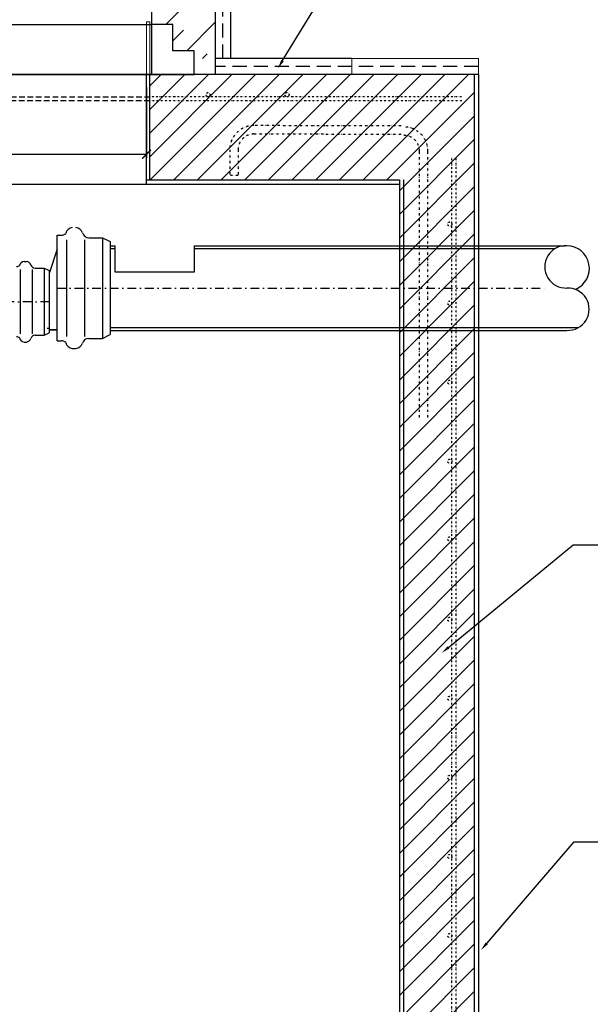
# Model space of a CAD drawing. Header units: millimetres. Extents: x 28262 to 240133, y -152087 to 56534.
# Tile 8 of 107: x 98536 to 101787, y -115355 to -109750. Entities that reach past the tile are written whole.
import ezdxf

# ---------------------------------------------------------------- set-up
doc = ezdxf.new("R2010")
doc.units = ezdxf.units.MM
doc.header["$MEASUREMENT"] = 0
for name, pattern in [('DASHDOT', [1, 0.5, -0.25, 0, -0.25]), ('Dashed', [1905, 1270, -635]), ('DĚLICÍ', [31.75, 12.7, -6.35, 0, -6.35, 0, -6.35]), ('HIDDEN2', [4.7625, 3.175, -1.5875]), ('ČÁRKOVANÁX2', [1.5, 1, -0.5])]:
    doc.linetypes.add(name, pattern=pattern)
doc.layers.get('0').update_dxf_attribs({"lineweight": 9})
for name, color, linetype in [('armování', 1, 'DĚLICÍ'), ('AS-Koty', 7, 'Continuous'), ('AS-Nevid', 241, 'Dashed'), ('AS-Obrys', 7, 'Continuous'), ('AS-Osy', 4, 'DASHDOT'), ('AS-Srafy', 9, 'Continuous'), ('AS_NEVID', 241, 'HIDDEN2')]:
    doc.layers.add(name, color=color, linetype=linetype)
doc.layers.add('SRAFY', color=9, linetype='Continuous', lineweight=0)

# ---------------------------------------------------------------- blocks, each defined once
blk = doc.blocks.new('_ArchTick')
at = {"color": 0, "linetype": 'ByBlock', "const_width": 0.15}
blk.add_lwpolyline([(-0.5, -0.5), (0.5, 0.5)], dxfattribs=at)
blk = doc.blocks.new('3130064')
at = {"layer": 'AS-Obrys'}
for p, q in [((-170, -50), (-170, 0)), ((-20, 0), (-20, -50)), ((-20, -50), (-170, -50))]:
    blk.add_line(p, q, dxfattribs=at)

msp = doc.modelspace()

# ---------------------------------------------------------------- linework, layer by layer
at = {"color": 18, "true_color": 0x000000}
for p, q in [((99258.9, -110061.5), (99258.9, -109761.5)), ((99276.9, -109761.5), (99258.9, -109761.5)), ((99276.9, -110061.5), (99276.9, -109761.5))]:
    msp.add_line(p, q, dxfattribs=at)
at = {"layer": 'armování', "color": 18, "ltscale": 0.75, "true_color": 0x000000}
for p, q in [((101052.4, -110188.3), (99276.9, -110188.3)), ((101054.4, -110212.3), (99276.9, -110212.3)), ((100998.2, -116697.5), (100998.2, -110526.3)), ((101022.2, -116697.5), (101022.2, -110526.3))]:
    msp.add_line(p, q, dxfattribs=at)
at = {"layer": 'armování', "color": 18, "true_color": 0x000000}
for p, q in [((100273.8, -110354.9), (99870.5, -110352.3)), ((100708.8, -110354.9), (100273.8, -110354.9)), ((99870.5, -110400.3), (100273.8, -110400.3)), ((100708.8, -110402.9), (100273.8, -110402.9)), ((99732.5, -110490.3), (99732.5, -110636.1)), ((99780.5, -110490.3), (99780.5, -110636.1)), ((100813.9, -112014.9), (100813.9, -110498.3)), ((100861.9, -112014.9), (100861.9, -110498.3)), ((99780.5, -110636.1), (99732.5, -110636.1))]:
    msp.add_line(p, q, dxfattribs=at)
at = {"layer": 'armování', "color": 18, "ltscale": 0.75, "true_color": 0x000000}
for centre in [(99608.3, -110176.3), (100058.3, -110176.3), (100986.2, -110913.3), (100986.2, -111363.3), (100986.2, -111813.3), (100986.2, -112263.3), (100986.4, -112705.6), (100986.2, -113163.3), (100986.2, -113613.3), (100986.2, -114063.3), (100986.2, -114513.3), (100986.2, -114963.3)]:
    msp.add_circle(centre, 12, dxfattribs=at)
at = {"layer": 'armování', "color": 18, "true_color": 0x000000}
for centre, radius, start, end in [((99870.5, -110490.3), 138, 90, 180), ((99870.5, -110490.3), 90, 90, 180), ((100723.9, -110498.3), 138, 0, 90), ((100723.9, -110498.3), 90, 0, 90)]:
    msp.add_arc(centre, radius, start, end, dxfattribs=at)
at = {"layer": 'AS-Koty', "color": 18, "true_color": 0x000000}
for p, q in [((99258.9, -110135.5), (99258.9, -110535.7)), ((96318.9, -110515.7), (99258.9, -110515.7))]:
    msp.add_line(p, q, dxfattribs=at)
for points in [[(100033.6, -109983), (100383.5, -109410.2), (100524.1, -109410.2)], [(100978.6, -113323.2), (101689.5, -112739.5), (101830.1, -112739.5)], [(101196.5, -115008.4), (101695.4, -114430.8), (101836, -114430.8)]]:
    msp.add_lwpolyline(points, dxfattribs=at)
for centre, radius, start, end in [((101647.9, -111157), 120.7, 87.2956, 272.7044), ((101652.1, -111165.8), 129.4, 292.6919, 89.3053), ((101659.3, -111398.1), 120.7, 267.2956, 92.7044)]:
    msp.add_arc(centre, radius, start, end, dxfattribs=at)
for points in [[(100040.8, -109987.3), (100007.6, -110025.6), (100026.5, -109978.6)], [(100983.9, -113329.7), (100939.9, -113354.9), (100973.3, -113316.8)], [(101202.8, -115013.9), (101163.8, -115046.3), (101190.2, -115003)]]:
    msp.add_solid(points, dxfattribs=at)
at = {"layer": 'AS-Nevid', "color": 18, "ltscale": 200, "true_color": 0x000000}
for p, q in [((96288.9, -109776.5), (99288.9, -109776.5)), ((96048.9, -110061.5), (99528.9, -110061.5))]:
    msp.add_line(p, q, dxfattribs=at)
at = {"layer": 'AS-Nevid', "color": 18, "true_color": 0x000000}
for p, q in [((99408.9, -109776.5), (99288.9, -109776.5)), ((99408.9, -109926.5), (99408.9, -109776.5)), ((99528.9, -109926.5), (99408.9, -109926.5)), ((99528.9, -110061.5), (99528.9, -109926.5)), ((99648.9, -110061.5), (99528.9, -110061.5)), ((98803.2, -111002.3), (98803.2, -111552.8)), ((98905.6, -111002.3), (98905.6, -111552.8)), ((99007, -110991), (99007, -111564)), ((98539, -111172), (98539, -111539)), ((98607.2, -111172), (98607.2, -111539)), ((98674.9, -111164.5), (98674.9, -111546.5))]:
    msp.add_line(p, q, dxfattribs=at)
at = {"layer": 'AS-Nevid', "color": 18, "ltscale": 100, "true_color": 0x000000}
for p, q in [((99050.3, -111052.5), (99080.3, -111052.5)), ((99530.3, -111052.5), (101587.5, -111052.5)), ((98692.3, -111505.5), (98703.7, -111505.5)), ((99050.3, -111502.5), (101719.7, -111502.5))]:
    msp.add_line(p, q, dxfattribs=at)
at = {"layer": 'AS-Obrys', "color": 18, "true_color": 0x000000}
for p, q in [((99288.9, -110061.5), (99288.9, -109225.4)), ((99648.9, -109214.3), (99648.9, -110061.5)), ((99738.9, -109971.5), (99738.9, -109431.5)), ((100428.9, -109971.5), (99648.9, -109971.5)), ((101148.9, -110061.5), (94788.9, -110061.5)), ((99258.9, -110685.5), (99258.9, -110061.5)), ((99276.9, -110661.5), (99276.9, -110061.5)), ((94878.9, -110685.5), (100698.9, -110685.5)), ((99258.9, -110661.5), (100698.9, -110661.5)), ((98748.7, -110977.4), (98771.6, -110977.4)), ((98748.7, -111577.7), (98748.7, -110977.4)), ((98929.5, -110991), (99007, -110991)), ((99007, -110991), (99050.3, -111012.3)), ((99050.3, -111012.3), (99050.3, -111012.3)), ((99050.3, -111012.3), (99050.3, -111542.7)), ((98748.7, -111055.5), (98703.7, -111194.8)), ((99050.3, -111036.5), (99080.3, -111036.5)), ((99530.3, -111036.5), (101642.3, -111036.5)), ((98560.5, -111126.2), (98574.2, -111126.2)), ((98623.2, -111164.5), (98674.9, -111164.5)), ((98674.9, -111164.5), (98703.7, -111178.7)), ((98703.7, -111178.7), (98703.7, -111532.3)), ((98703.7, -111178.7), (98703.7, -111178.7)), ((98674.9, -111546.5), (98703.7, -111532.3)), ((98748.7, -111516.2), (98703.7, -111516.2)), ((98703.7, -111516.2), (98748.7, -111516.2)), ((98703.7, -111532.3), (98703.7, -111532.3)), ((99050.3, -111518.6), (101653.6, -111518.6)), ((98560.5, -111584.9), (98574.2, -111584.9)), ((98623.2, -111546.5), (98674.9, -111546.5)), ((98748.7, -111577.7), (98748.7, -111577.7)), ((98748.7, -111577.7), (98771.6, -111577.7)), ((98929.5, -111564), (99007, -111564)), ((99007, -111564), (99050.3, -111542.7)), ((99050.3, -111536.7), (99050.3, -111536.7)), ((98835.5, -111621.6), (98856.1, -111621.6))]:
    msp.add_line(p, q, dxfattribs=at)
at = {"layer": 'AS-Obrys', "color": 18, "linetype": 'ČÁRKOVANÁX2', "ltscale": 80, "true_color": 0x000000}
for p, q in [((99693.9, -109971.5), (99693.9, -109476.5)), ((101148.9, -110016.5), (99648.9, -110016.5))]:
    msp.add_line(p, q, dxfattribs=at)
at = {"layer": 'AS-Obrys', "color": 18, "ltscale": 200, "true_color": 0x000000}
for p, q in [((101124.9, -110061.5), (101124.9, -116721.5)), ((101148.9, -110061.5), (101148.9, -116721.5)), ((100698.9, -110661.5), (100698.9, -116721.5)), ((100722.9, -110661.5), (100722.9, -116721.5))]:
    msp.add_line(p, q, dxfattribs=at)
at = {"layer": 'AS-Obrys', "color": 18, "linetype": 'Continuous', "true_color": 0x000000}
msp.add_line((98748.7, -111534.7), (98748.7, -111020.4), dxfattribs=at)
at = {"layer": 'AS-Obrys', "color": 18, "true_color": 0x000000}
for centre, radius, start, end in [((98771.6, -110938.8), 38.6, 270, 313.3684), ((98839.6, -110975.7), 42.4, 95.5679, 167.9561), ((98852, -110975.7), 42.4, 15.7056, 84.4321), ((98929.5, -110952.4), 38.6, 197.8119, 270), ((98563.2, -111154.3), 28.3, 95.5679, 167.9561), ((98571.5, -111154.3), 28.3, 15.7056, 84.4321), ((98517.9, -111129.7), 25.7, 270, 313.3684), ((98623.2, -111138.8), 25.7, 197.8119, 270), ((98517.9, -111581.3), 25.7, 46.6316, 90), ((98563.2, -111556.7), 28.3, 192.0439, 264.4321), ((98571.5, -111556.7), 28.3, 275.5679, 344.2944), ((98623.2, -111572.3), 25.7, 90, 162.1881), ((98771.6, -111616.2), 38.6, 46.6316, 90), ((98839.6, -111579.3), 42.4, 192.0439, 264.4321), ((98852, -111579.3), 42.4, 275.5679, 344.2944), ((98929.5, -111602.6), 38.6, 90, 162.1881)]:
    msp.add_arc(centre, radius, start, end, dxfattribs=at)
at = {"layer": 'AS-Osy', "color": 18, "ltscale": 100, "true_color": 0x000000}
for p, q in [((98748.7, -111277.5), (101530.9, -111277.5)), ((98703.7, -111355.5), (97755.7, -111355.5))]:
    msp.add_line(p, q, dxfattribs=at)
at = {"layer": 'AS-Srafy', "color": 18, "true_color": 0x000000}
for p, q in [((99367.7, -109776.5), (99519.1, -109625.1)), ((99487.1, -109926.5), (99648.9, -109764.7)), ((99408.9, -109870), (99468.5, -109810.3)), ((99576.8, -109971.5), (99603.2, -109945))]:
    msp.add_line(p, q, dxfattribs=at)
at = {"layer": 'AS-Srafy', "color": 18, "linetype": 'Continuous', "true_color": 0x000000}
for p, q in [((99276.9, -110125.7), (99341.1, -110061.5)), ((99276.9, -110260.4), (99475.8, -110061.5)), ((99276.9, -110395.1), (99610.5, -110061.5)), ((99276.9, -110529.8), (99745.2, -110061.5)), ((99279.9, -110661.5), (99879.9, -110061.5)), ((99414.6, -110661.5), (100014.6, -110061.5)), ((99549.3, -110661.5), (100149.3, -110061.5)), ((99684.1, -110661.5), (100284.1, -110061.5)), ((99818.8, -110661.5), (100418.8, -110061.5)), ((99953.5, -110661.5), (100553.5, -110061.5)), ((100088.2, -110661.5), (100688.2, -110061.5)), ((100222.9, -110661.5), (100822.9, -110061.5)), ((100357.6, -110661.5), (100957.6, -110061.5)), ((100492.3, -110661.5), (101092.3, -110061.5)), ((100627, -110661.5), (101124.9, -110163.6)), ((100698.9, -110724.3), (101124.9, -110298.3)), ((100698.9, -110859), (101124.9, -110433)), ((100698.9, -110993.7), (101124.9, -110567.7)), ((100698.9, -111128.4), (101124.9, -110702.4)), ((100698.9, -111263.1), (101124.9, -110837.1)), ((100698.9, -111397.8), (101124.9, -110971.8)), ((100698.9, -111532.5), (101124.9, -111106.5)), ((100996.2, -111369.8), (101124.9, -111241.2)), ((100698.9, -111667.2), (100992.8, -111373.3)), ((100698.9, -111801.9), (101124.9, -111375.9)), ((100698.9, -111936.6), (101124.9, -111510.6)), ((100698.9, -112071.3), (101124.9, -111645.3)), ((100698.9, -112206), (101124.9, -111780)), ((100698.9, -112340.7), (101124.9, -111914.7)), ((100698.9, -112475.4), (101124.9, -112049.4)), ((100698.9, -112610.1), (101124.9, -112184.1)), ((100698.9, -112744.8), (101124.9, -112318.8)), ((100698.9, -112879.5), (101124.9, -112453.5)), ((100698.9, -113014.2), (101124.9, -112588.2)), ((100698.9, -113148.9), (101124.9, -112722.9)), ((100698.9, -113283.7), (101124.9, -112857.7)), ((100698.9, -113418.4), (101124.9, -112992.4)), ((100698.9, -113553.1), (101124.9, -113127.1)), ((100698.9, -113687.8), (101124.9, -113261.8)), ((100698.9, -113822.5), (101124.9, -113396.5)), ((100698.9, -113957.2), (101124.9, -113531.2)), ((100698.9, -114091.9), (101124.9, -113665.9)), ((100698.9, -114226.6), (101124.9, -113800.6)), ((100998.1, -114062), (101124.9, -113935.3)), ((100698.9, -114496), (101124.9, -114070)), ((100698.9, -114361.3), (100984.9, -114075.2)), ((100698.9, -114630.7), (101124.9, -114204.7)), ((100698.9, -114765.4), (101124.9, -114339.4)), ((100698.9, -114900.1), (101124.9, -114474.1)), ((100698.9, -115034.8), (101124.9, -114608.8)), ((100698.9, -115169.5), (101124.9, -114743.5)), ((100698.9, -115304.2), (101124.9, -114878.2)), ((100698.9, -115438.9), (101124.9, -115012.9)), ((100698.9, -115573.6), (101124.9, -115147.6)), ((100698.9, -115708.3), (101124.9, -115282.3))]:
    msp.add_line(p, q, dxfattribs=at)
at = {"layer": 'AS_NEVID', "color": 18, "linetype": 'HIDDEN2', "ltscale": 10, "true_color": 0x000000}
for p, q in [((96294.9, -110188.3), (99276.9, -110188.3)), ((99276.9, -110212.3), (96294.9, -110212.3))]:
    msp.add_line(p, q, dxfattribs=at)
at = {"layer": 'SRAFY', "color": 18, "true_color": 0x000000}
for p, q in [((100428.9, -110061.5), (100428.9, -109971.5)), ((100428.9, -109971.5), (101148.9, -109971.5)), ((101148.9, -110061.5), (101148.9, -109971.5))]:
    msp.add_line(p, q, dxfattribs=at)

# ---------------------------------------------------------------- block references
at = {"layer": 'AS-Koty', "color": 18, "true_color": 0x000000, "xscale": 50, "yscale": 50, "zscale": 50}
msp.add_blockref('_ArchTick', (99258.9, -110515.7), dxfattribs=at)
at = {"layer": 'AS-Obrys', "color": 18, "true_color": 0x000000, "xscale": 3, "yscale": 3, "zscale": 3}
msp.add_blockref('3130064', (99590.3, -111036.5), dxfattribs=at)

doc.saveas('drawing.dxf')
